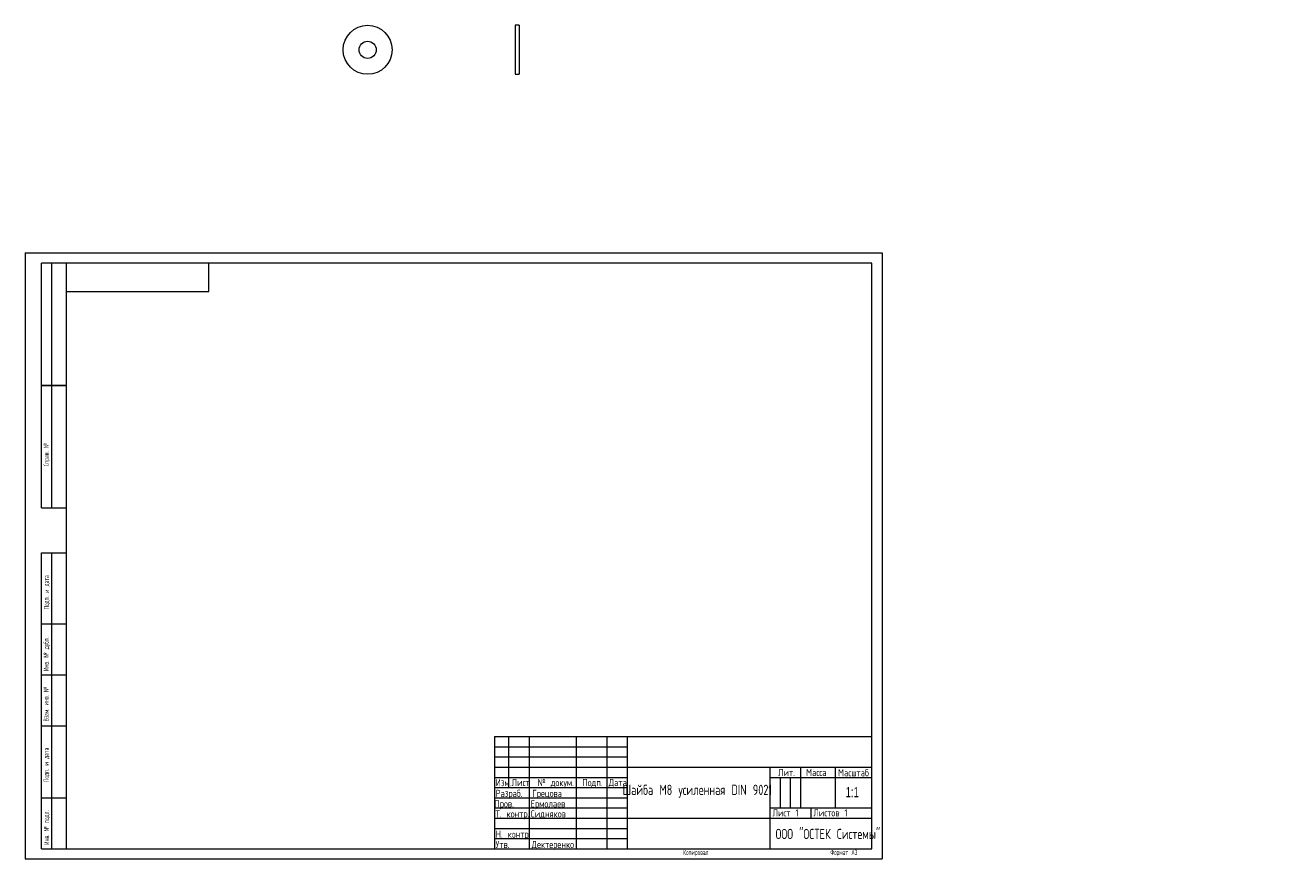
# Model space of a CAD drawing. Header units: millimetres. Extents: x 0 to 620, y -3 to 408.
import ezdxf

# ---------------------------------------------------------------- set-up
doc = ezdxf.new("R2010")
doc.units = ezdxf.units.MM
doc.layers.add('ОСЕВЫЕ', color=7, linetype='Continuous')
doc.styles.add('SLDTEXTSTYLE0', font='TXT', dxfattribs={"width": 0.7})
doc.styles.add('SLDTEXTSTYLE1', font='TXT', dxfattribs={"width": 0.7, "bigfont": 'bigfont'})
doc.styles.add('SLDTEXTSTYLE2', font='TXT', dxfattribs={"width": 0.783529, "bigfont": 'bigfont'})
doc.styles.add('SLDTEXTSTYLE3', font='TXT', dxfattribs={"width": 0.605, "bigfont": 'bigfont'})

msp = doc.modelspace()

# ---------------------------------------------------------------- linework, layer by layer
at = {"color": 7, "linetype": 'Continuous', "lineweight": 15}
for p, q in [((242.04, 408.5), (240.04, 408.5)), ((240.04, 408.5), (240.04, 384.5)), ((242.04, 408.5), (242.04, 384.5)), ((240.04, 384.5), (242.04, 384.5)), ((8, 172), (8, 292)), ((20, 292), (8, 292)), ((8, 172), (8, 292)), ((13, 172), (13, 292)), ((13, 172), (13, 292)), ((20, 292), (20, 5)), ((415, 292), (20, 292)), ((20, 292), (20, 5)), ((90, 278), (90, 292)), ((415, 5), (415, 292)), ((20, 278), (90, 278)), ((8, 232), (20, 232)), ((20, 232), (8, 232)), ((8, 172), (20, 172)), ((8, 5), (8, 150)), ((8, 150), (20, 150)), ((13, 5), (13, 150)), ((20, 115), (8, 115)), ((20, 90), (8, 90)), ((20, 65), (8, 65)), ((230, 60), (415, 60)), ((230, 60), (230, 5)), ((237, 35), (237, 60)), ((247, 60), (247, 5)), ((270, 60), (270, 5)), ((285, 60), (285, 5)), ((295, 60), (295, 5)), ((295, 45), (415, 45)), ((365, 45), (365, 5)), ((380, 45), (380, 25)), ((397, 45), (397, 25)), ((230, 40), (295, 40)), ((365, 40), (415, 40)), ((230, 35), (295, 35)), ((8, 30), (20, 30)), ((365, 25), (415, 25)), ((385, 25), (385, 20)), ((295, 20), (415, 20)), ((8, 5), (20, 5)), ((20, 5), (415, 5))]:
    msp.add_line(p, q, dxfattribs=at)
at = {"color": 7, "linetype": 'Continuous', "lineweight": 0}
for p, q in [((230, 55), (295, 55)), ((230, 50), (295, 50)), ((230, 45), (295, 45)), ((370, 40), (370, 25)), ((375, 40), (375, 25)), ((230, 30), (295, 30)), ((230, 25), (295, 25)), ((230, 20), (295, 20)), ((230, 15), (295, 15)), ((230, 10), (295, 10))]:
    msp.add_line(p, q, dxfattribs=at)
at = {"color": 7, "linetype": 'Continuous', "lineweight": 15}
for radius in [12, 4.2]:
    msp.add_circle((167.81, 396.5), radius, dxfattribs=at)
at = {"layer": 'ОСЕВЫЕ', "lineweight": 0}
for p, q in [((0, 297), (420, 297)), ((0, 297), (0, 0)), ((420, 297), (420, 0)), ((0, 0), (420, 0))]:
    msp.add_line(p, q, dxfattribs=at)

# ---------------------------------------------------------------- texts
at = {"color": 7, "linetype": 'Continuous', "lineweight": 0, "char_height": 2.5, "attachment_point": 1, "rotation": 90, "style": 'SLDTEXTSTYLE3'}
for s, insert in [('\\M+18452\\M+18481\\M+18482\\M+18470\\M+18472. \\M+18782', (9, 192.45)), ('\\M+18450\\M+18480\\M+18474\\M+18481. \\M+18479 \\M+18474\\M+18470\\M+18484\\M+18470', (9.14, 122.3)), ('\\M+18449\\M+1847E\\M+18472. \\M+18782 \\M+18474\\M+18485\\M+18471\\M+1847C.', (8.95, 92.12)), ('\\M+18442\\M+18478\\M+18470\\M+1847D. \\M+18479\\M+1847E\\M+18472. \\M+18782', (8.97, 67.4)), ('\\M+18450\\M+18480\\M+18474\\M+18481. \\M+18479 \\M+18474\\M+18470\\M+18484\\M+18470', (8.99, 37.79)), ('\\M+18449\\M+1847E\\M+18472. \\M+18782 \\M+18481\\M+18480\\M+18474\\M+1847C.', (9.15, 6.96))]:
    msp.add_mtext(s, dxfattribs=dict(at, insert=insert))
at = {"color": 7, "linetype": 'Continuous', "lineweight": 0}
for s, insert, char_height, attachment_point, style in [('\\M+1844C\\M+18479\\M+18484.', (369.01, 44.12), 3.5, 1, 'SLDTEXTSTYLE1'), ('\\M+1844D\\M+18470\\M+18483\\M+18483\\M+18470', (382.76, 44.12), 3.5, 1, 'SLDTEXTSTYLE1'), ('\\M+1844D\\M+18470\\M+18483\\M+1848A\\M+18484\\M+18470\\M+18471', (398.43, 44.02), 3.5, 1, 'SLDTEXTSTYLE1'), ('\\M+18449\\M+18478\\M+1847D.', (230.54, 39.16), 3.5, 1, 'SLDTEXTSTYLE2'), ('\\M+1844C\\M+18479\\M+18483\\M+18484', (238.39, 39.22), 3.5, 1, 'SLDTEXTSTYLE1'), ('\\M+18782 \\M+18474\\M+18480\\M+1847B\\M+18485\\M+1847D.', (251.12, 39.19), 3.5, 1, 'SLDTEXTSTYLE1'), ('\\M+18450\\M+18480\\M+18474\\M+18481.', (273.04, 39.19), 3.5, 1, 'SLDTEXTSTYLE1'), ('\\M+18444\\M+18470\\M+18484\\M+18470', (285.97, 39.19), 3.5, 1, 'SLDTEXTSTYLE1'), ('\\M+18459\\M+18470\\M+1847A\\M+18471\\M+18470 \\M+1844D8 \\M+18485\\M+18483\\M+18479\\M+1847C\\M+18475\\M+1847E\\M+1847E\\M+18470\\M+18491 DIN 9021', (329.43, 36.38), 5, 2, 'SLDTEXTSTYLE1'), ('\\M+18451\\M+18470\\M+18478\\M+18482\\M+18470\\M+18471.', (230.52, 33.89), 3.5, 1, 'SLDTEXTSTYLE1'), ('\\M+18443\\M+18482\\M+18475\\M+18488\\M+18480\\M+18472\\M+18470', (248.5, 33.89), 3.5, 1, 'SLDTEXTSTYLE1'), ('1:1', (405.36, 35.27), 5, 2, 'SLDTEXTSTYLE0'), ('\\M+18450\\M+18482\\M+18480\\M+18472.', (229.98, 28.79), 3.5, 1, 'SLDTEXTSTYLE1'), ('\\M+18445\\M+18482\\M+1847D\\M+18480\\M+1847C\\M+18470\\M+18475\\M+18472', (247.68, 28.79), 3.5, 1, 'SLDTEXTSTYLE1'), ('\\M+18453. \\M+1847B\\M+18480\\M+1847E\\M+18484\\M+18482.', (230.5, 23.86), 3.5, 1, 'SLDTEXTSTYLE1'), ('\\M+18452\\M+18479\\M+18474\\M+1847E\\M+18491\\M+1847B\\M+18480\\M+18472', (247.78, 23.86), 3.5, 1, 'SLDTEXTSTYLE1'), ('\\M+1844C\\M+18479\\M+18483\\M+18484 1', (366.24, 24.32), 3.5, 1, 'SLDTEXTSTYLE1'), ('\\M+1844C\\M+18479\\M+18483\\M+18484\\M+18480\\M+18472 1', (386.3, 24.37), 3.5, 1, 'SLDTEXTSTYLE1'), ('\\M+1844E. \\M+1847B\\M+18480\\M+1847E\\M+18484\\M+18482.', (230.56, 13.88), 3.5, 1, 'SLDTEXTSTYLE1'), ('\\M+1844F\\M+1844F\\M+1844F "\\M+1844F\\M+18452\\M+18453\\M+18445\\M+1844B \\M+18452\\M+18479\\M+18483\\M+18484\\M+18475\\M+1847D\\M+1848D"', (367.78, 14.76), 5, 1, 'SLDTEXTSTYLE1'), ('\\M+18454\\M+18484\\M+18472.', (230.55, 8.86), 3.5, 1, 'SLDTEXTSTYLE1'), ('\\M+18444\\M+18475\\M+1847B\\M+18484\\M+18475\\M+18482\\M+18475\\M+1847E\\M+1847B\\M+18480', (248.18, 8.86), 3.5, 1, 'SLDTEXTSTYLE1'), ('\\M+1844B\\M+18480\\M+18481\\M+18479\\M+18482\\M+18480\\M+18472\\M+18470\\M+1847C', (322.46, 4.47), 2.5, 1, 'SLDTEXTSTYLE3'), ('\\M+18455\\M+18480\\M+18482\\M+1847D\\M+18470\\M+18484 \\M+184403', (394.63, 4.48), 2.5, 1, 'SLDTEXTSTYLE3')]:
    msp.add_mtext(s, dxfattribs=dict(at, insert=insert, char_height=char_height, attachment_point=attachment_point, style=style))

doc.saveas('drawing.dxf')
